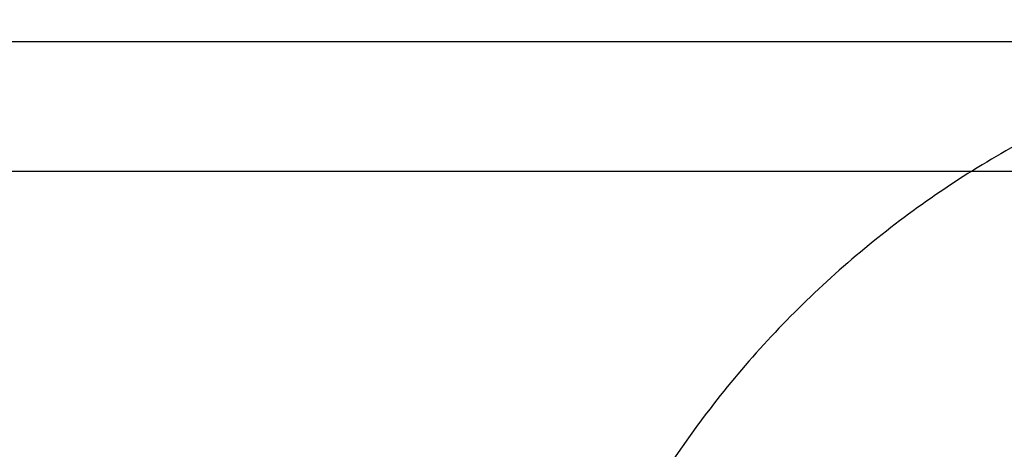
# Model space of a CAD drawing. Header units: millimetres. Extents: x -426 to 406, y -14 to 15.
# Tile 216 of 256: x -322.33 to -310.97, y 7.31 to 12.27. Entities that reach past the tile are written whole.
import ezdxf

# ---------------------------------------------------------------- set-up
doc = ezdxf.new("R2010")
doc.units = ezdxf.units.MM
doc.layers.add('METAL NEGRO', color=7, linetype='Continuous')

msp = doc.modelspace()

# ---------------------------------------------------------------- linework, layer by layer
at = {"layer": 'METAL NEGRO'}
msp.add_line((-426.44, 12.02, 1109.081), (-277.44, 12.02, 1109.081), dxfattribs=at)
msp.add_rational_spline([(-305.25, 12.27, 16.16), (-314.682, 12.27, 16.16), (-316.528, 3.02, 16.16)], [1, 0.746414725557, 0.931934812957], degree=2, dxfattribs=at)
for points in [[(-426.44, 12.02, 1099.831), (-277.44, 12.02, 1099.831)], [(-426.44, 12.02, 1118.331), (-277.44, 12.02, 1118.331)], [(-279.44, 10.52, 1101.331), (-424.44, 10.52, 1101.331)]]:
    msp.add_open_spline(points, degree=1, dxfattribs=at)

doc.saveas('drawing.dxf')
